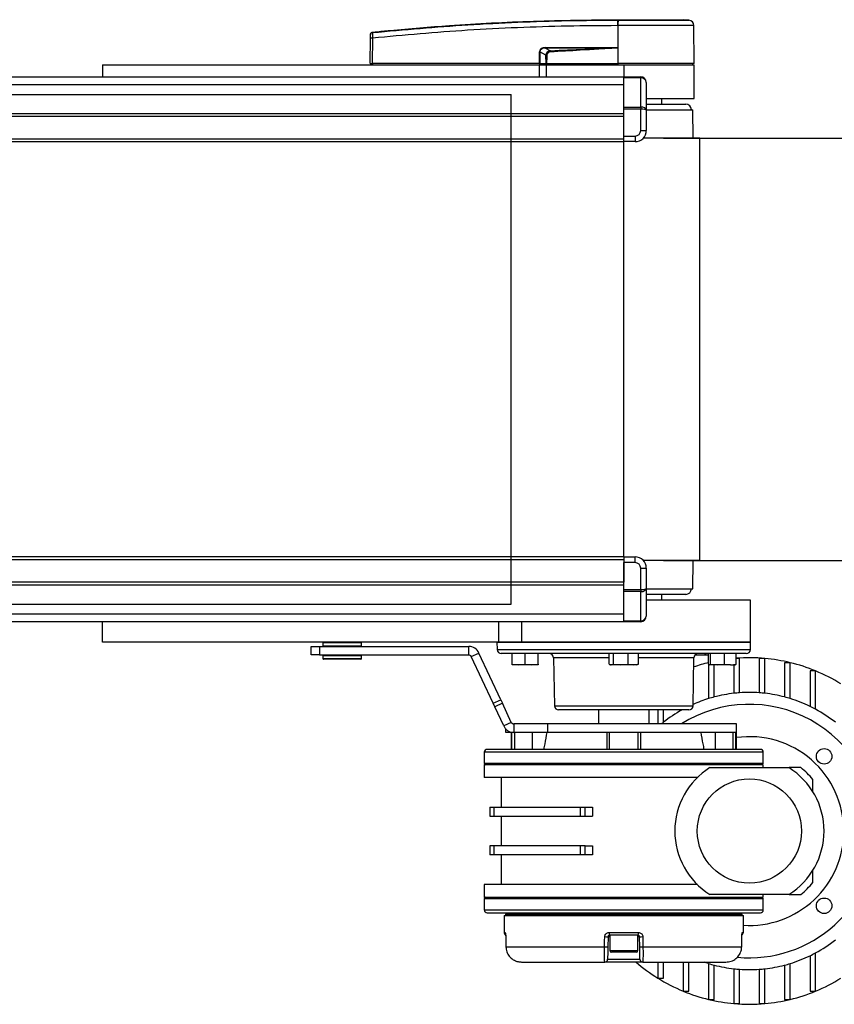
# Model space of a CAD drawing. Header units: millimetres. Extents: x 0 to 420, y 0 to 297.
# Tile 8 of 62: x 172 to 213, y 73 to 123. Entities that reach past the tile are written whole.
import ezdxf

# ---------------------------------------------------------------- set-up
doc = ezdxf.new("R2010")
doc.units = ezdxf.units.MM
doc.layers.add('QUOTE', color=174, linetype='Continuous')
doc.styles.add('SLDTEXTSTYLE3', font='TXT', dxfattribs={"width": 0.75})
doc.dimstyles.new('SLDDIMSTYLE0', dxfattribs={"dimtxt": 3, "dimasz": 3, "dimexe": 0, "dimexo": 0.0625, "dimgap": 0.75, "dimtad": 1, "dimlfac": 7.034104, "dimrnd": 1e-09, "dimzin": 12, "dimdsep": 46, "dimtxsty": 'SLDTEXTSTYLE3', "dimsah": 1, "dimcen": 0.09, "dimadec": 0, "dimazin": 3, "dimtfac": 1, "dimtdec": 3, "dimtofl": 0, "dimtmove": 0, "dimatfit": 3, "dimfxl": 0, "dimfrac": 2, "dimtolj": 1, "dimtzin": 12, "dimarcsym": 0})

# ---------------------------------------------------------------- blocks, each defined once
blk = doc.blocks.new('_D_4')
at = {"layer": 'QUOTE'}
for p, q in [((204.012, 116.632), (223.876, 116.632)), ((221.876, 116.632), (221.876, 95.307)), ((204.012, 95.307), (223.876, 95.307))]:
    blk.add_line(p, q, dxfattribs=at)
for points in [[(221.876, 116.632), (221.376, 113.632), (222.376, 113.632)], [(221.876, 95.307), (222.376, 98.307), (221.376, 98.307)]]:
    blk.add_solid(points, dxfattribs=at)
at = {"layer": 'QUOTE', "insert": (218.009, 102.644), "char_height": 3, "attachment_point": 1, "rotation": 90, "style": 'SLDTEXTSTYLE3'}
blk.add_mtext('150', dxfattribs=at)

msp = doc.modelspace()

# ---------------------------------------------------------------- linework, layer by layer
at = {"color": 7, "linetype": 'Continuous', "lineweight": 25}
for p, q in [((201.715, 122.3027), (201.6919, 122.3027)), ((201.715, 122.3027), (201.7136, 120.3989)), ((201.7152, 122.6024), (201.7154, 122.6024)), ((205.2948, 122.5829), (205.0475, 122.6024)), ((205.5657, 120.3989), (205.549, 122.3026)), ((189.3329, 121.9731), (189.3328, 121.9731)), ((189.218, 120.3989), (189.2291, 121.6719)), ((189.3333, 121.6719), (189.3221, 120.3989)), ((197.7548, 120.3989), (197.757, 120.9728)), ((197.7836, 120.9728), (197.7814, 120.3989)), ((198.0835, 120.8169), (197.7836, 120.9728)), ((198.0673, 121.1687), (198.3173, 121.0387)), ((201.4036, 121.1687), (198.0673, 121.1687)), ((198.0691, 121.2054), (201.4054, 121.2054)), ((201.706, 121.1883), (201.7061, 121.1804)), ((201.7061, 121.1804), (201.7129, 120.3989)), ((175.7117, 120.3278), (175.7117, 119.718)), ((175.7117, 120.3278), (197.7472, 120.3278)), ((189.218, 120.3989), (189.3221, 120.3989)), ((189.2872, 120.3989), (189.2884, 120.3278)), ((197.7548, 120.3989), (189.3221, 120.3989)), ((189.3274, 120.3989), (189.3275, 120.3278)), ((197.7472, 120.3278), (197.7472, 119.718)), ((197.7472, 120.3278), (198.1026, 120.3278)), ((197.7814, 120.3989), (197.7548, 120.3989)), ((197.7604, 120.3989), (197.7605, 120.3278)), ((197.7814, 120.3989), (198.0983, 120.3989)), ((197.8305, 120.3989), (197.8313, 120.3278)), ((198.1026, 120.3278), (198.1026, 119.718)), ((198.1026, 120.3278), (202.0122, 120.3278)), ((198.1092, 120.3989), (201.7129, 120.3989)), ((198.1315, 120.3989), (198.132, 120.3278)), ((201.7136, 120.3989), (201.7129, 120.3989)), ((205.5657, 120.3989), (201.7136, 120.3989)), ((201.7165, 120.3989), (201.7165, 120.3278)), ((202.0122, 120.3278), (205.5663, 120.3278)), ((202.0122, 120.3278), (202.0122, 119.718)), ((205.4952, 120.3278), (205.4964, 120.3989)), ((205.5663, 118.6218), (205.5663, 120.3278)), ((59.8476, 119.3286), (202.0122, 119.3286)), ((148.9388, 119.718), (202.0122, 119.718)), ((202.0122, 119.718), (202.8651, 119.718)), ((202.0122, 119.6763), (202.0122, 119.718)), ((202.8651, 119.6763), (202.0122, 119.6763)), ((202.0122, 118.1958), (202.0122, 119.6763)), ((202.8651, 119.718), (202.8651, 119.6763)), ((202.8651, 118.1958), (202.8651, 119.6763)), ((203.1495, 119.4336), (203.1495, 118.0364)), ((203.1495, 118.3375), (205.1398, 118.3375)), ((203.1637, 118.6218), (205.5663, 118.6218)), ((203.9314, 118.3375), (203.9314, 118.6218)), ((59.8476, 117.8698), (202.0122, 117.8698)), ((202.0122, 118.1958), (202.8651, 118.1958)), ((202.0122, 118.0953), (202.0122, 118.1958)), ((202.8651, 118.0953), (202.0122, 118.0953)), ((202.0122, 116.7325), (202.0122, 118.0953)), ((202.8651, 118.1958), (202.8651, 118.0953)), ((202.8651, 117.0168), (202.8651, 118.0953)), ((203.1495, 118.0532), (205.4952, 118.0532)), ((203.1495, 118.0364), (203.1495, 117.0168)), ((205.5119, 116.6315), (205.4952, 118.0532)), ((59.8476, 117.7277), (202.0122, 117.7277)), ((202.0122, 116.5904), (202.0122, 117.7277)), ((202.8651, 117.0168), (203.1495, 117.0168)), ((59.8476, 116.5904), (202.0122, 116.5904)), ((59.8476, 116.4482), (202.0122, 116.4482)), ((202.0122, 116.7325), (202.5808, 116.7325)), ((202.0122, 116.4482), (202.0122, 116.5904)), ((202.5808, 116.4482), (202.0122, 116.4482)), ((202.0122, 95.4902), (202.0122, 116.4482)), ((202.5808, 116.7325), (202.5808, 116.4482)), ((205.8506, 116.6315), (202.999, 116.6315)), ((205.8506, 95.3069), (205.8506, 116.6315)), ((202.0122, 95.4902), (59.8476, 95.4902)), ((202.0122, 95.4902), (202.5808, 95.4902)), ((202.0122, 95.4902), (202.0122, 95.348)), ((202.5808, 95.2059), (202.5808, 95.4902)), ((202.0122, 95.348), (59.8476, 95.348)), ((202.0122, 95.348), (202.0122, 94.2107)), ((202.5808, 95.2059), (202.0122, 95.2059)), ((202.0122, 93.8431), (202.0122, 95.2059)), ((202.8651, 93.8431), (202.8651, 94.9215)), ((202.8651, 94.9215), (203.1495, 94.9215)), ((205.8506, 95.3069), (202.999, 95.3069)), ((203.1495, 94.9215), (203.1495, 93.902)), ((205.4952, 93.8852), (205.5119, 95.3069)), ((202.0122, 94.2107), (59.8476, 94.2107)), ((202.0122, 94.0686), (59.8476, 94.0686)), ((202.0122, 93.8431), (202.8651, 93.8431)), ((202.0122, 93.7426), (202.0122, 93.8431)), ((202.8651, 93.7426), (202.0122, 93.7426)), ((202.0122, 92.2621), (202.0122, 93.7426)), ((202.8651, 93.8431), (202.8651, 93.7426)), ((202.8651, 92.2621), (202.8651, 93.7426)), ((203.1495, 93.902), (203.1495, 92.5047)), ((203.1495, 93.8852), (205.4952, 93.8852)), ((205.1398, 93.6009), (203.1495, 93.6009)), ((203.9314, 93.3166), (203.9314, 93.6009)), ((208.4096, 93.3166), (203.1514, 93.3166)), ((208.4096, 91.1841), (208.4096, 93.3166)), ((202.0122, 92.6097), (59.8476, 92.6097)), ((202.0122, 92.2204), (149.5329, 92.2204)), ((175.7117, 91.1841), (175.7117, 92.2204)), ((195.7042, 91.1841), (195.7042, 92.2204)), ((196.8511, 92.2204), (196.8511, 91.1841)), ((202.0122, 92.2621), (202.8651, 92.2621)), ((202.0122, 92.2204), (202.0122, 92.2621)), ((202.8651, 92.2204), (202.0122, 92.2204)), ((202.8651, 92.2621), (202.8651, 92.2204)), ((195.7042, 91.1841), (175.7117, 91.1841)), ((181.2747, 91.1841), (181.2747, 91.1805)), ((182.4106, 91.1805), (182.4106, 91.1841)), ((186.2372, 90.5443), (186.2372, 90.9708)), ((186.2372, 90.9708), (186.6637, 90.9708)), ((186.6637, 90.9708), (186.6637, 90.5443)), ((186.6637, 90.9708), (194.1915, 90.9708)), ((186.8295, 91.1571), (186.8216, 91.0079)), ((186.8216, 91.0079), (188.7804, 91.0079)), ((186.8452, 91.1571), (186.8295, 91.1571)), ((188.7725, 91.1571), (186.8452, 91.1571)), ((186.8654, 90.9779), (186.85, 90.9779)), ((188.752, 90.9779), (186.8654, 90.9779)), ((186.9338, 90.9779), (186.9338, 90.9708)), ((188.6682, 90.9708), (188.6682, 90.9779)), ((188.7804, 91.0079), (188.7725, 91.1571)), ((194.1915, 90.5443), (194.1915, 90.9708)), ((195.6148, 91.1834), (195.621, 90.8243)), ((195.6148, 91.1834), (202.0122, 91.1834)), ((196.8511, 91.1841), (195.7042, 91.1841)), ((196.6099, 91.1841), (196.6099, 91.1834)), ((208.4096, 91.1841), (196.8511, 91.1841)), ((197.4629, 91.1834), (197.4629, 91.1841)), ((199.5954, 91.1841), (199.5954, 91.1834)), ((201.5857, 91.1841), (201.5857, 91.1834)), ((202.0122, 91.1834), (208.4096, 91.1834)), ((202.4387, 91.1834), (202.4387, 91.1841)), ((204.429, 91.1834), (204.429, 91.1841)), ((206.5614, 91.1841), (206.5614, 91.1834)), ((207.4144, 91.1834), (207.4144, 91.1841)), ((208.4033, 90.8243), (208.4096, 91.1834)), ((186.6637, 90.5443), (186.2372, 90.5443)), ((186.6637, 90.5443), (194.1915, 90.5443)), ((186.8216, 90.5073), (186.8295, 90.358)), ((188.7804, 90.5073), (186.8216, 90.5073)), ((186.85, 90.5372), (188.752, 90.5372)), ((186.9338, 90.5443), (186.9338, 90.5372)), ((188.6682, 90.5372), (188.6682, 90.5443)), ((188.7725, 90.358), (188.7804, 90.5073)), ((194.3204, 90.4623), (194.7069, 90.6425)), ((195.4183, 88.1078), (194.3204, 90.4623)), ((195.8048, 88.2881), (194.7069, 90.6425)), ((195.621, 90.8243), (208.4033, 90.8243)), ((202.0122, 90.6147), (195.8342, 90.6147)), ((196.3765, 90.083), (196.3765, 90.6147)), ((196.3841, 90.083), (196.3841, 90.6147)), ((197.0441, 90.083), (197.0441, 90.6147)), ((197.6963, 90.083), (197.6963, 90.6147)), ((201.2739, 90.083), (201.2739, 90.6147)), ((201.4956, 90.083), (201.4956, 90.6147)), ((208.1901, 90.6147), (202.0122, 90.6147)), ((202.2339, 90.083), (202.2339, 90.6147)), ((202.7504, 90.083), (202.7504, 90.6147)), ((206.0959, 90.5436), (206.1532, 90.5436)), ((206.112, 90.5436), (206.1133, 90.6147)), ((206.1532, 90.5436), (206.1537, 90.6147)), ((206.1532, 90.5436), (206.286, 90.5436)), ((206.286, 90.083), (206.286, 90.6147)), ((206.39, 90.083), (206.39, 90.6147)), ((207.092, 90.083), (207.092, 90.6147)), ((207.6899, 90.083), (207.6899, 90.6147)), ((186.8295, 90.358), (188.7725, 90.358)), ((186.8731, 90.3311), (186.8578, 90.3311)), ((188.7441, 90.3311), (186.8731, 90.3311)), ((196.3802, 90.0461), (196.3803, 90.0461)), ((196.7141, 90.0461), (196.3803, 90.0461)), ((196.3841, 90.083), (196.7141, 90.0461)), ((196.7141, 90.0461), (197.0441, 90.083)), ((197.3702, 90.0461), (196.7141, 90.0461)), ((197.0441, 90.083), (197.3702, 90.0461)), ((197.3702, 90.0461), (197.6963, 90.083)), ((197.6925, 90.0461), (197.3702, 90.0461)), ((197.6925, 90.0461), (197.6926, 90.0461)), ((198.4716, 90.4052), (198.5139, 87.981)), ((201.2739, 90.4052), (198.4716, 90.4052)), ((201.326, 90.057), (201.356, 90.0461)), ((201.3847, 90.0461), (201.356, 90.0461)), ((201.8648, 90.0461), (201.3847, 90.0461)), ((201.4956, 90.083), (201.8648, 90.0461)), ((201.8648, 90.0461), (202.2339, 90.083)), ((202.4922, 90.0461), (201.8648, 90.0461)), ((202.2339, 90.083), (202.4922, 90.0461)), ((202.4922, 90.0461), (202.7504, 90.083)), ((202.6683, 90.0461), (202.4922, 90.0461)), ((202.6683, 90.0461), (202.6984, 90.057)), ((205.5527, 90.4052), (202.7504, 90.4052)), ((205.5104, 87.981), (205.5527, 90.4052)), ((206.2913, 90.0824), (206.2913, 88.3422)), ((206.3255, 90.0484), (206.3318, 90.0461)), ((206.741, 90.0461), (206.338, 90.0461)), ((206.39, 90.083), (206.741, 90.0461)), ((206.5756, 88.4234), (206.5756, 90.0461)), ((206.741, 90.0461), (207.092, 90.083)), ((207.3909, 90.0461), (206.741, 90.0461)), ((207.092, 90.083), (207.3909, 90.0461)), ((207.3909, 90.0461), (207.6899, 90.083)), ((207.3909, 90.0461), (207.644, 90.0461)), ((207.5708, 90.0461), (207.5708, 88.609)), ((207.8551, 90.3665), (207.6899, 90.3665)), ((207.8551, 88.6351), (207.8551, 90.3665)), ((209.1346, 90.3665), (208.8503, 90.3665)), ((208.8503, 90.3665), (208.8503, 88.6351)), ((209.1346, 88.609), (209.1346, 90.3665)), ((210.4141, 90.155), (210.1298, 90.155)), ((210.1298, 90.155), (210.1298, 88.4234)), ((210.4141, 88.3422), (210.4141, 90.155)), ((211.6936, 89.738), (211.4092, 89.738)), ((211.4092, 89.738), (211.4092, 87.9497)), ((211.6936, 87.8034), (211.6936, 89.738)), ((195.4183, 88.1078), (195.8048, 88.2881)), ((195.4995, 87.9337), (195.4183, 88.1078)), ((195.886, 88.114), (195.4995, 87.9337)), ((195.8048, 88.2881), (195.886, 88.114)), ((196.3389, 87.1427), (195.886, 88.114)), ((198.5139, 87.981), (205.5104, 87.981)), ((195.9524, 86.9625), (195.4995, 87.9337)), ((202.0122, 87.7714), (198.7272, 87.7714)), ((200.7327, 87.7714), (200.7327, 87.0606)), ((205.2972, 87.7714), (202.0122, 87.7714)), ((203.2916, 87.0606), (203.2916, 87.7714)), ((203.7324, 87.7714), (203.7324, 87.0606)), ((204.0167, 87.1467), (204.0167, 87.7714)), ((196.3389, 87.1427), (195.9524, 86.9625)), ((196.4677, 87.0606), (196.4677, 86.6341)), ((198.1704, 87.0606), (196.4677, 87.0606)), ((198.1704, 87.0606), (198.1704, 86.6341)), ((207.6987, 87.0606), (198.1704, 87.0606)), ((207.6987, 86.6341), (207.6987, 87.0606)), ((196.0645, 86.6341), (196.0645, 86.807)), ((196.2067, 86.6341), (196.0645, 86.6341)), ((196.2067, 86.703), (196.2067, 86.6341)), ((196.4677, 86.6341), (196.2067, 86.6341)), ((196.3256, 86.6341), (196.3256, 85.7811)), ((196.3725, 85.7811), (196.3725, 86.6341)), ((198.1704, 86.6341), (196.4677, 86.6341)), ((196.5135, 85.7811), (196.5135, 86.6341)), ((197.3918, 86.6341), (197.3918, 85.7811)), ((207.6987, 86.6341), (198.1704, 86.6341)), ((201.1592, 86.6341), (201.1592, 85.7811)), ((201.2831, 86.6341), (201.2831, 85.7811)), ((202.7412, 86.6341), (201.2831, 86.6341)), ((202.7412, 85.7811), (202.7412, 86.6341)), ((202.8651, 85.7811), (202.8651, 86.6341)), ((206.6325, 86.6341), (206.6325, 85.7811)), ((207.5108, 86.6341), (207.5108, 85.7811)), ((207.6518, 86.6341), (207.6518, 85.7811)), ((207.6987, 86.6341), (207.6518, 86.6341)), ((207.6987, 85.7811), (207.6987, 86.6341)), ((194.975, 85.639), (194.975, 85.0703)), ((209.0493, 85.639), (194.975, 85.639)), ((208.9071, 85.7811), (195.1172, 85.7811)), ((209.0493, 85.0703), (209.0493, 85.639)), ((194.975, 85.0703), (195.0461, 84.9992)), ((209.0493, 85.0703), (194.975, 85.0703)), ((194.975, 84.9992), (194.975, 84.3595)), ((209.0493, 84.9992), (194.975, 84.9992)), ((208.9782, 84.9992), (209.0493, 85.0703)), ((209.0493, 84.8571), (209.0493, 84.9992)), ((206.3624, 84.8571), (210.343, 84.8571)), ((210.9538, 84.8571), (210.3679, 84.8571)), ((205.7265, 84.3595), (194.975, 84.3595)), ((195.828, 84.3595), (195.828, 82.8625)), ((211.5514, 83.6184), (211.5514, 84.2594)), ((195.2593, 82.8625), (195.2593, 82.4076)), ((195.2593, 82.8625), (195.4773, 82.8625)), ((195.4773, 82.4076), (195.4773, 82.8625)), ((195.4773, 82.8625), (199.8143, 82.8625)), ((199.8143, 82.8625), (199.8143, 82.4076)), ((199.8143, 82.8625), (200.0634, 82.8625)), ((200.0634, 82.4076), (200.0634, 82.8625)), ((200.0634, 82.8625), (200.4382, 82.8625)), ((200.4382, 82.8625), (200.4382, 82.4076)), ((195.2593, 82.4076), (195.4773, 82.4076)), ((195.4773, 82.4076), (199.8143, 82.4076)), ((195.828, 82.4076), (195.828, 80.9092)), ((199.8143, 82.4076), (200.0634, 82.4076)), ((200.0634, 82.4076), (200.4382, 82.4076)), ((195.2593, 80.9092), (195.2593, 80.4542)), ((195.4773, 80.9092), (195.2593, 80.9092)), ((195.4773, 80.4542), (195.4773, 80.9092)), ((199.8143, 80.9092), (195.4773, 80.9092)), ((199.8143, 80.9092), (199.8143, 80.4542)), ((200.0634, 80.9092), (199.8143, 80.9092)), ((200.0634, 80.4542), (200.0634, 80.9092)), ((200.0634, 80.9092), (200.4382, 80.9092)), ((200.4382, 80.9092), (200.4382, 80.4542)), ((195.4773, 80.4542), (195.2593, 80.4542)), ((199.8143, 80.4542), (195.4773, 80.4542)), ((195.828, 80.4542), (195.828, 78.9572)), ((200.0634, 80.4542), (199.8143, 80.4542)), ((200.4382, 80.4542), (200.0634, 80.4542)), ((211.5514, 79.0573), (211.5514, 79.6697)), ((194.975, 78.9572), (194.975, 78.3175)), ((205.7265, 78.9572), (194.975, 78.9572)), ((195.0461, 78.3175), (194.975, 78.2464)), ((194.975, 78.3175), (202.0122, 78.3175)), ((194.975, 78.2464), (194.975, 77.6778)), ((194.975, 78.2464), (209.0493, 78.2464)), ((202.0122, 78.3175), (209.0493, 78.3175)), ((210.343, 78.4597), (206.3624, 78.4597)), ((209.0493, 78.2464), (208.9782, 78.3175)), ((209.0493, 78.3175), (209.0493, 78.4597)), ((209.0493, 77.6778), (209.0493, 78.2464)), ((210.3679, 78.4597), (210.9538, 78.4597)), ((194.975, 77.6778), (209.0493, 77.6778)), ((195.1172, 77.5356), (208.9071, 77.5356)), ((196.3256, 77.5356), (196.3256, 77.4645)), ((196.3725, 77.4645), (196.3725, 77.5356)), ((196.5135, 77.4645), (196.5135, 77.5356)), ((197.3918, 77.4645), (197.3918, 77.5356)), ((197.9827, 77.4645), (197.9693, 77.5356)), ((201.1592, 77.5356), (201.1592, 77.4645)), ((201.2831, 77.5356), (201.2831, 77.4645)), ((202.7412, 77.4645), (202.7412, 77.5356)), ((202.8651, 77.4645), (202.8651, 77.5356)), ((206.055, 77.5356), (206.0416, 77.4645)), ((206.6325, 77.4645), (206.6325, 77.5356)), ((207.5108, 77.5356), (207.5108, 77.4645)), ((207.6518, 77.5356), (207.6518, 77.4645)), ((207.6987, 77.4645), (207.6987, 77.5356)), ((195.9708, 77.3934), (195.9782, 76.5392)), ((195.9708, 77.3934), (208.0535, 77.3934)), ((196.0413, 77.4645), (196.0413, 77.3934)), ((196.0413, 77.4645), (207.9831, 77.4645)), ((207.9831, 77.3934), (207.9831, 77.4645)), ((208.0461, 76.5392), (208.0535, 77.3934)), ((195.9782, 76.5392), (196.024, 76.5392)), ((201.2707, 76.5392), (202.7536, 76.5392)), ((208.0003, 76.5392), (208.0461, 76.5392)), ((196.0551, 76.3292), (196.0569, 76.3297)), ((196.0562, 76.329), (196.0621, 75.8227)), ((201.2171, 76.3284), (201.2082, 75.8216)), ((201.3013, 76.3284), (201.2171, 76.3284)), ((202.7362, 76.3983), (201.2881, 76.3983)), ((201.3013, 76.3983), (201.3013, 75.6306)), ((202.723, 75.6306), (202.723, 76.3983)), ((202.8073, 76.3284), (202.723, 76.3284)), ((202.8161, 75.8216), (202.8073, 76.3284)), ((207.9622, 75.8221), (207.9681, 76.329)), ((207.9674, 76.3297), (207.9692, 76.3292)), ((196.0621, 75.8224), (196.0621, 75.8221)), ((196.0629, 75.8228), (201.0432, 75.8228)), ((201.3013, 75.6306), (202.7088, 75.6306)), ((202.6377, 75.5453), (201.3866, 75.5453)), ((202.7088, 75.6306), (202.723, 75.6306)), ((202.9811, 75.8228), (207.9614, 75.8228)), ((196.8544, 75.0477), (201.055, 75.0477)), ((202.9693, 75.0477), (201.055, 75.0477)), ((201.1972, 75.1874), (202.8272, 75.1874)), ((202.9693, 75.0477), (207.1699, 75.0477)), ((203.7324, 75.0477), (203.7324, 74.2358)), ((204.0167, 74.2358), (204.0167, 75.0477)), ((205.0118, 75.0477), (205.0118, 73.5787)), ((205.2962, 73.5787), (205.2962, 75.0477)), ((211.4092, 75.3671), (211.4092, 73.5787)), ((211.6936, 73.5787), (211.6936, 75.5133)), ((206.2913, 74.9745), (206.2913, 73.1617)), ((206.5756, 73.1617), (206.5756, 74.8934)), ((207.5708, 74.7077), (207.5708, 72.9503)), ((207.8551, 72.9503), (207.8551, 74.6816)), ((208.8503, 74.6816), (208.8503, 72.9503)), ((209.1346, 72.9503), (209.1346, 74.7077)), ((210.1298, 74.8934), (210.1298, 73.1617)), ((210.4141, 73.1617), (210.4141, 74.9745)), ((203.7324, 74.2358), (204.0167, 74.2358)), ((205.0118, 73.5787), (205.2962, 73.5787)), ((211.4092, 73.5787), (211.6936, 73.5787)), ((206.2913, 73.1617), (206.5756, 73.1617)), ((210.1298, 73.1617), (210.4141, 73.1617)), ((207.5708, 72.9503), (207.8551, 72.9503)), ((208.8503, 72.9503), (209.1346, 72.9503))]:
    msp.add_line(p, q, dxfattribs=at)
at = {"color": 7, "linetype": 'Continuous'}
for p, q in [((65.5342, 118.8351), (196.3256, 118.8351)), ((196.3256, 93.1033), (196.3256, 118.8351)), ((65.5342, 93.1033), (196.3256, 93.1033))]:
    msp.add_line(p, q, dxfattribs=at)
at = {"color": 7, "linetype": 'Continuous', "lineweight": 25, "flags": 128}
for points in [[(201.4036, 121.1687), (201.573, 121.1753), (201.7061, 121.1804)], [(196.0562, 76.329), (196.0554, 76.3291), (196.0551, 76.3292)], [(196.0569, 76.3297), (196.0603, 76.0454), (196.0629, 75.8228)], [(201.0432, 75.8228), (201.0483, 76.1071), (201.0523, 76.3297)], [(202.972, 76.3297), (202.9771, 76.0454), (202.9811, 75.8228)], [(207.9614, 75.8228), (207.9648, 76.1071), (207.9674, 76.3297)], [(207.9692, 76.3292), (207.969, 76.3291), (207.9681, 76.329)], [(196.0621, 75.8221), (196.0613, 75.8222), (196.0629, 75.8228)], [(207.9614, 75.8228), (207.9631, 75.8222), (207.9622, 75.8221)], [(206.2913, 74.9745), (206.1638, 75.0152), (206.0675, 75.0477)]]:
    msp.add_lwpolyline(points, dxfattribs=at)
at = {"color": 7, "linetype": 'Continuous', "lineweight": 25}
for centre, radius in [((212.1224, 85.4281), 0.391), ((208.3527, 81.6584), 2.63), ((212.1224, 77.8887), 0.391)]:
    msp.add_circle(centre, radius, dxfattribs=at)
for centre, radius, start, end in [((202.7599, 122.3628), 1.0696, 168.12017, 183.21901), ((207.4807, 121.9255), 5.8049, 173.30319, 173.49661), ((202.7831, 122.3621), 1.0697, 168.08174, 183.18007), ((205.2647, 122.3002), 0.2843, 0.50001, 83.92313), ((189.3439, 121.8385), 0.1134, 96.10419, 179.38414), ((189.2812, 118.5245), 3.1478, 89.0519, 90.9481), ((197.7703, 124.5937), 3.6209, 269.78976, 270.21024), ((197.7746, 121.2016), 0.2945, 353.58566, 0.74759), ((100.1257, 116.2931), 98.3061, 2.731259, 2.766996), ((201.1109, 121.2016), 0.2945, 353.58566, 0.74759), ((202.8651, 119.4336), 0.2843, 0, 90), ((205.1398, 118.0532), 0.2843, 360, 90), ((202.5808, 117.0168), 0.2843, 270, 0), ((202.5808, 117.0168), 0.5687, 270, 0), ((202.5808, 94.9215), 0.5687, 0, 90), ((202.5808, 94.9215), 0.2843, 0, 90), ((205.1398, 93.8852), 0.2843, 270, 0), ((202.8651, 92.5047), 0.2843, 270, 0), ((186.85, 91.0064), 0.0284, 177, 270), ((186.8578, 91.1557), 0.0284, 90, 177), ((188.7441, 91.1557), 0.0284, 3, 90), ((188.752, 91.0064), 0.0284, 270, 3), ((194.1915, 90.4022), 0.5687, 25, 90), ((186.85, 90.5088), 0.0284, 90, 183), ((188.752, 90.5088), 0.0284, 357, 90), ((194.1915, 90.4022), 0.1422, 25, 90), ((195.8342, 90.828), 0.2132, 181, 270), ((198.2584, 90.4015), 0.2132, 1, 90), ((205.7659, 90.4015), 0.2132, 90, 179), ((208.1901, 90.828), 0.2132, 270, 359), ((186.8578, 90.3595), 0.0284, 183, 270), ((188.7441, 90.3595), 0.0284, 270, 357), ((208.3527, 81.6584), 8.7431, 103.63715, 108.73461), ((208.3527, 81.6584), 8.7431, 84.86913, 94.34777), ((208.3527, 81.6584), 8.7431, 76.36285, 84.86913), ((208.3527, 81.6584), 8.7431, 67.53532, 76.36285), ((208.3527, 81.6584), 8.7431, 58.09886, 67.53532), ((208.3527, 81.6584), 6.9945, 96.41843, 104.71819), ((208.3527, 81.6584), 6.9945, 94.07936, 96.41843), ((208.3527, 81.6584), 6.9945, 85.92064, 94.07936), ((208.3527, 81.6584), 6.9945, 83.58157, 85.92064), ((208.3527, 81.6584), 6.9945, 75.28181, 83.58157), ((198.7272, 87.9847), 0.2132, 181, 270), ((208.3527, 81.6584), 6.3974, 0, 122.38754), ((205.2972, 87.9847), 0.2132, 270, 359), ((208.3527, 81.6584), 6.9945, 107.14048, 113.96596), ((208.3527, 81.6584), 6.9945, 104.71819, 107.14048), ((208.3527, 81.6584), 6.9945, 72.85952, 75.28181), ((208.3527, 81.6584), 6.9945, 64.08789, 72.85952), ((208.3527, 81.6584), 6.9945, 61.46847, 64.08789), ((208.3527, 81.6584), 6.9945, 119.07507, 128.3102), ((208.3527, 81.6584), 6.9945, 51.6898, 61.46847), ((208.3527, 81.6584), 6.9945, 128.3102, 129.43391), ((208.3527, 81.6584), 4.7625, 0, 97.89242), ((195.1172, 85.639), 0.1422, 90, 180), ((208.9071, 85.639), 0.1422, 0, 90), ((208.3527, 81.6584), 3.7674, 121.89079, 238.10921), ((208.3527, 81.6584), 3.7674, 301.89079, 58.10921), ((208.3527, 81.6584), 4.1228, 39.11674, 50.88326), ((208.3527, 81.6584), 6.3974, 264.62709, 0), ((208.3527, 81.6584), 4.7625, 266.34716, 0), ((208.3527, 81.6584), 4.1228, 309.11674, 320.88326), ((195.1172, 77.6778), 0.1422, 180, 270), ((208.9071, 77.6778), 0.1422, 270, 0), ((196.1204, 76.5404), 0.1422, 180.5, 239.65626), ((196.167, 76.5404), 0.143, 180.48485, 206.63726), ((201.5697, 76.5047), 0.301, 173.42125, 200.71187), ((202.4547, 76.5047), 0.301, 339.28813, 6.57875), ((207.9039, 76.5404), 0.1422, 300.22846, 359.5), ((207.8574, 76.5404), 0.143, 332.08699, 359.516), ((201.1626, 80.0342), 3.7062, 268.29489, 270.84236), ((202.8617, 80.0342), 3.7062, 269.15764, 271.70511), ((208.3527, 81.6584), 6.9945, 298.53153, 308.3102), ((201.1536, 79.5239), 3.7027, 268.29254, 270.84593), ((201.3866, 75.6306), 0.0853, 180, 270), ((202.6377, 75.6306), 0.0853, 270, 0), ((202.8708, 79.5239), 3.7027, 269.15407, 271.70746), ((201.055, 75.1899), 0.1422, 270, 359), ((208.3527, 81.6584), 8.7431, 229.12136, 238.09886), ((202.9693, 75.1899), 0.1422, 181, 270), ((208.3527, 81.6584), 6.9945, 287.14048, 295.91211), ((208.3527, 81.6584), 6.9945, 295.91211, 298.53153), ((208.3527, 81.6584), 6.9945, 252.85952, 255.28181), ((208.3527, 81.6584), 6.9945, 255.28181, 263.58157), ((208.3527, 81.6584), 6.9945, 263.58157, 265.92064), ((208.3527, 81.6584), 6.9945, 265.92064, 274.07936), ((208.3527, 81.6584), 6.9945, 274.07936, 276.41843), ((208.3527, 81.6584), 6.9945, 276.41843, 284.71819), ((208.3527, 81.6584), 6.9945, 284.71819, 287.14048), ((208.3527, 81.6584), 8.7431, 238.09886, 247.53532), ((208.3527, 81.6584), 8.7431, 292.46468, 301.90114), ((208.3527, 81.6584), 8.7431, 247.53532, 256.36285), ((208.3527, 81.6584), 8.7431, 283.63715, 292.46468), ((208.3527, 81.6584), 8.7431, 256.36285, 264.86913), ((208.3527, 81.6584), 8.7431, 275.13087, 283.63715), ((208.3527, 81.6584), 8.7431, 264.86913, 275.13087)]:
    msp.add_arc(centre, radius, start, end, dxfattribs=at)
for centre, major_axis, ratio, start_param, end_param in [((198.2615, 120.8279), (0.4834, -0.2378), 0.6067254, 2.2520057, 3.4288926), ((198.2579, 120.8282), (0.4573, -0.2264), 0.5569608, 2.2532184, 3.4301053), ((198.4351, 120.7361), (0.3257, -0.1733), 0.7705823, 2.3011388, 3.4780257), ((198.4351, 120.7368), (0.2843, -0.1503), 0.6630178, 2.2990506, 3.4759374), ((202.8651, 119.4336), (0.2843, 0), 0.8535534, 0, 1.5707963), ((202.8651, 118.0364), (0.2843, 0), 0.5606602, 0, 1.5707963), ((202.8651, 118.0364), (0.2843, 0), 0.2071068, 0, 1.5707963), ((202.8651, 93.902), (0.2843, 0), 0.2071068, 4.712389, 6.2831853), ((202.8651, 93.902), (0.2843, 0), 0.5606602, 4.712389, 6.2831853), ((202.8651, 92.5047), (0.2843, 0), 0.8535534, 4.712389, 6.2831853)]:
    msp.add_ellipse(centre, major_axis=major_axis, ratio=ratio, start_param=start_param, end_param=end_param, dxfattribs=at)
for points, knots in [([(189.3319, 121.9512), (190.9328, 122.0973), (193.3728, 122.32), (196.6606, 122.4838), (199.1874, 122.5706), (200.8692, 122.5705), (201.7131, 122.583), (201.7131, 122.583)], [0, 0, 0, 0, 0.3887669, 0.5925279, 0.7962893, 0.9999993, 1, 1, 1, 1]), ([(189.3329, 121.9731), (189.3807, 121.9779), (189.6754, 122.0078), (190.9686, 122.1341), (193.6255, 122.3511), (197.4588, 122.5597), (200.2958, 122.5882), (201.7152, 122.6024)], [0, 0, 0, 0, 0.0117013, 0.0722088, 0.3141935, 0.6568871, 1, 1, 1, 1]), ([(201.6919, 122.3027), (200.8517, 122.2975), (199.1712, 122.287), (196.6513, 122.2047), (193.3688, 122.0398), (190.9324, 121.8177), (189.3333, 121.6719)], [0, 0, 0, 0, 0.2036202, 0.4072406, 0.6109477, 1, 1, 1, 1]), ([(201.7131, 122.583), (201.7131, 122.583), (201.7209, 122.583), (201.7287, 122.583), (201.7364, 122.583)], [0, 0, 0, 0, 0.0003655, 1, 1, 1, 1]), ([(205.549, 122.3026), (205.5396, 122.3027), (205.5204, 122.3027), (205.3662, 122.3028), (205.1222, 122.3026), (204.7907, 122.3027), (204.3773, 122.3027), (203.9008, 122.3025), (203.3661, 122.3028), (202.8152, 122.3027), (202.2575, 122.3026), (201.8972, 122.3027), (201.715, 122.3027)], [0, 0, 0, 0, 0.100465, 0.2038434, 0.3043094, 0.4076889, 0.5081552, 0.611535, 0.7120023, 0.8153833, 0.9066108, 1, 1, 1, 1]), ([(201.7154, 122.6024), (201.9265, 122.6024), (202.3492, 122.6024), (202.972, 122.6024), (203.5509, 122.6024), (204.0656, 122.6024), (204.4896, 122.6024), (204.8059, 122.6024), (205.0103, 122.6024), (205.0351, 122.6024), (205.0475, 122.6024)], [0, 0, 0, 0, 0.1248804, 0.2501396, 0.3746494, 0.4998125, 0.6247642, 0.7495577, 0.8749238, 1, 1, 1, 1]), ([(201.7364, 122.583), (201.9035, 122.5829), (202.2378, 122.5829), (202.7531, 122.5829), (203.266, 122.5829), (203.7608, 122.5828), (204.2049, 122.5829), (204.5879, 122.5829), (204.8968, 122.5829), (205.1236, 122.583), (205.2673, 122.5829), (205.2856, 122.5829), (205.2948, 122.5829)], [0, 0, 0, 0, 0.0923036, 0.1846071, 0.2865385, 0.3884688, 0.490398, 0.5923288, 0.694247, 0.7961664, 0.8980845, 1, 1, 1, 1]), ([(189.2291, 121.6719), (189.2291, 121.6786), (189.2294, 121.7044), (189.2297, 121.7481), (189.2302, 121.7946), (189.2305, 121.8286), (189.2305, 121.836), (189.2305, 121.8397)], [0, 0, 0, 0, 0.08210774, 0.31165455, 0.54070711, 0.77036972, 1, 1, 1, 1]), ([(189.2305, 121.8397), (189.2306, 121.8479), (189.2307, 121.859), (189.2307, 121.8605), (189.2307, 121.8609)], [0, 0, 0, 0, 0.7365741, 1, 1, 1, 1]), ([(189.2307, 121.8609), (189.2309, 121.8649), (189.2316, 121.8818), (189.2403, 121.9109), (189.2632, 121.9424), (189.2951, 121.9654), (189.3202, 121.9705), (189.3328, 121.9731)], [0, 0, 0, 0, 0.0716067, 0.3068114, 0.5378745, 0.7689372, 1, 1, 1, 1]), ([(189.3319, 121.9512), (189.3311, 121.945), (189.3294, 121.9324), (189.3288, 121.8758), (189.3297, 121.7985), (189.3314, 121.7259), (189.3329, 121.6831), (189.3333, 121.6719)], [0, 0, 0, 0, 0.2296881, 0.4595969, 0.6887793, 0.9180889, 1, 1, 1, 1]), ([(189.3328, 121.9731), (189.3328, 121.9727), (189.3325, 121.9711), (189.3321, 121.9597), (189.3319, 121.9512)], [0, 0, 0, 0, 0.2638842, 1, 1, 1, 1]), ([(198.0835, 120.8169), (198.0918, 120.8169), (198.1067, 120.8169), (198.1255, 120.8169), (198.1338, 120.8169)], [0, 0, 0, 0, 0.56, 1, 1, 1, 1]), ([(198.0983, 120.3989), (198.0937, 120.4769), (198.0856, 120.6159), (198.0841, 120.7555), (198.0835, 120.8169)], [0, 0, 0, 0, 0.560586, 1, 1, 1, 1]), ([(198.1338, 120.8169), (198.1316, 120.7388), (198.1277, 120.5992), (198.1148, 120.4602), (198.1092, 120.3989)], [0, 0, 0, 0, 0.5593923, 1, 1, 1, 1]), ([(198.3173, 121.0387), (198.8933, 121.0648), (199.922, 121.1113), (200.9508, 121.1511), (201.4036, 121.1687)], [0, 0, 0, 0, 0.5599741, 1, 1, 1, 1]), ([(201.7061, 121.1804), (201.0743, 121.1382), (199.9461, 121.0629), (198.817, 121.0036), (198.3202, 120.9775)], [0, 0, 0, 0, 0.5600269, 1, 1, 1, 1]), ([(201.4054, 121.2054), (201.4344, 121.2051), (201.5205, 121.2043), (201.6217, 121.2046), (201.6919, 121.191), (201.706, 121.1883)], [0, 0, 0, 0, 0.2892673, 0.8568296, 1, 1, 1, 1]), ([(198.0983, 120.3989), (198.0993, 120.3989), (198.1016, 120.3989), (198.1055, 120.3989), (198.1082, 120.3989), (198.1092, 120.3989)], [0, 0, 0, 0, 0.3193957, 0.7481913, 1, 1, 1, 1]), ([(205.611, 90.5436), (205.6472, 90.5436), (205.7347, 90.5436), (205.8739, 90.5436), (206.002, 90.5436), (206.083, 90.5436), (206.1143, 90.5436), (206.1086, 90.5436), (206.1073, 90.5436)], [0, 0, 0, 0, 0.1449671, 0.3501361, 0.5566205, 0.7337847, 0.938906, 1, 1, 1, 1]), ([(196.3765, 90.083), (196.3767, 90.0785), (196.378, 90.0564), (196.3793, 90.0506), (196.3803, 90.0461)], [0, 0, 0, 0, 0.2061857, 1, 1, 1, 1]), ([(196.3803, 90.0461), (196.3815, 90.0525), (196.3828, 90.0593), (196.3841, 90.0818), (196.3841, 90.083)], [0, 0, 0, 0, 0.9470257, 1, 1, 1, 1]), ([(197.6963, 90.083), (197.6963, 90.0818), (197.695, 90.0593), (197.6937, 90.0525), (197.6925, 90.0461)], [0, 0, 0, 0, 0.0529743, 1, 1, 1, 1]), ([(201.2739, 90.083), (201.2814, 90.0785), (201.318, 90.0564), (201.3552, 90.0506), (201.3847, 90.0461)], [0, 0, 0, 0, 0.2061857, 1, 1, 1, 1]), ([(201.3847, 90.0461), (201.42, 90.0525), (201.4571, 90.0593), (201.4937, 90.0818), (201.4956, 90.083)], [0, 0, 0, 0, 0.9470257, 1, 1, 1, 1]), ([(202.7504, 90.083), (202.7485, 90.0818), (202.7309, 90.0708), (202.7131, 90.0674), (202.6972, 90.0644)], [0, 0, 0, 0, 0.1101343, 1, 1, 1, 1]), ([(206.286, 90.083), (206.2895, 90.0785), (206.3067, 90.0564), (206.3241, 90.0506), (206.338, 90.0461)], [0, 0, 0, 0, 0.2061857, 1, 1, 1, 1]), ([(206.338, 90.0461), (206.3545, 90.0525), (206.372, 90.0593), (206.3891, 90.0818), (206.39, 90.083)], [0, 0, 0, 0, 0.9470257, 1, 1, 1, 1]), ([(207.6899, 90.083), (207.689, 90.0818), (207.6718, 90.0593), (207.6544, 90.0525), (207.6378, 90.0461)], [0, 0, 0, 0, 0.0529743, 1, 1, 1, 1]), ([(198.1267, 86.6341), (198.0921, 86.4425), (198.0411, 86.1607), (197.9867, 85.8731), (197.9693, 85.7811)], [0, 0, 0, 0, 0.68016833, 1, 1, 1, 1]), ([(205.8976, 86.6341), (205.9323, 86.4425), (205.9832, 86.1607), (206.0376, 85.8731), (206.055, 85.7811)], [0, 0, 0, 0, 0.6801683, 1, 1, 1, 1]), ([(196.024, 76.5392), (196.0272, 76.5368), (196.0335, 76.5321), (196.0433, 76.4949), (196.0513, 76.4401), (196.0558, 76.3812), (196.0566, 76.3434), (196.0569, 76.3297)], [0, 0, 0, 0, 0.2219122, 0.4427502, 0.6617521, 0.8773894, 1, 1, 1, 1]), ([(201.0523, 76.3297), (201.0551, 76.3534), (201.0608, 76.4011), (201.0991, 76.464), (201.1547, 76.5112), (201.2154, 76.5358), (201.2552, 76.5383), (201.2707, 76.5392)], [0, 0, 0, 0, 0.211904, 0.4248641, 0.6410447, 0.8611821, 1, 1, 1, 1]), ([(202.7536, 76.5392), (202.7784, 76.5368), (202.8277, 76.5321), (202.8935, 76.4949), (202.943, 76.4401), (202.968, 76.3812), (202.971, 76.3434), (202.972, 76.3297)], [0, 0, 0, 0, 0.2219122, 0.4427502, 0.6617521, 0.8773894, 1, 1, 1, 1]), ([(207.9674, 76.3297), (207.9681, 76.3534), (207.9694, 76.4011), (207.976, 76.464), (207.9847, 76.5112), (207.9933, 76.5358), (207.9984, 76.5383), (208.0003, 76.5392)], [0, 0, 0, 0, 0.21190404, 0.42486415, 0.64104474, 0.86118213, 1, 1, 1, 1]), ([(196.0413, 76.4783), (196.0414, 76.4781), (196.0416, 76.4774), (196.0441, 76.4668), (196.0479, 76.4433), (196.0517, 76.4112), (196.0528, 76.3853), (196.0533, 76.3756)], [0, 0, 0, 0, 0.101693, 0.2710065, 0.5153563, 0.819573, 1, 1, 1, 1]), ([(196.0533, 76.3756), (196.0539, 76.3663), (196.055, 76.3514), (196.0548, 76.3353), (196.0548, 76.3293)], [0, 0, 0, 0, 0.6215832, 1, 1, 1, 1]), ([(201.2881, 76.3983), (201.2831, 76.398), (201.2701, 76.3971), (201.2504, 76.389), (201.2324, 76.3733), (201.2199, 76.3525), (201.218, 76.3364), (201.2171, 76.3284)], [0, 0, 0, 0, 0.1400162, 0.3632789, 0.5814764, 0.7930201, 1, 1, 1, 1]), ([(202.8073, 76.3284), (202.8069, 76.333), (202.8059, 76.3457), (202.7977, 76.3654), (202.7816, 76.3836), (202.7603, 76.3959), (202.7442, 76.3975), (202.7362, 76.3983)], [0, 0, 0, 0, 0.11947659, 0.33202034, 0.55185939, 0.77576469, 1, 1, 1, 1]), ([(207.9693, 76.3293), (207.9693, 76.3321), (207.9693, 76.3455), (207.9701, 76.3583), (207.9707, 76.3685)], [0, 0, 0, 0, 0.205893, 1, 1, 1, 1]), ([(207.9707, 76.3685), (207.9711, 76.3785), (207.9722, 76.4071), (207.9764, 76.4434), (207.9805, 76.469), (207.9832, 76.4788), (207.9829, 76.4779), (207.9828, 76.4777)], [0, 0, 0, 0, 0.1769385, 0.5046387, 0.7707962, 0.9479323, 1, 1, 1, 1]), ([(196.0629, 75.8228), (196.0724, 75.7357), (196.0915, 75.5616), (196.2277, 75.3304), (196.4267, 75.1552), (196.6482, 75.0613), (196.7955, 75.0516), (196.8544, 75.0477)], [0, 0, 0, 0, 0.2128736, 0.4254625, 0.6392063, 0.8554982, 1, 1, 1, 1]), ([(201.055, 75.0477), (201.0523, 75.0566), (201.0467, 75.0743), (201.0418, 75.2128), (201.0399, 75.4158), (201.0408, 75.6327), (201.0426, 75.7718), (201.0432, 75.8228)], [0, 0, 0, 0, 0.2198289, 0.439994, 0.6588493, 0.8749667, 1, 1, 1, 1]), ([(201.2082, 75.8216), (201.2075, 75.7798), (201.2055, 75.666), (201.2024, 75.4884), (201.1995, 75.3223), (201.1975, 75.2091), (201.1973, 75.1946), (201.1972, 75.1874)], [0, 0, 0, 0, 0.1247127, 0.3404265, 0.5591887, 0.7796235, 1, 1, 1, 1]), ([(202.8272, 75.1874), (202.8271, 75.1906), (202.827, 75.1985), (202.8256, 75.2752), (202.8231, 75.4185), (202.8198, 75.6078), (202.8173, 75.7503), (202.8161, 75.8216)], [0, 0, 0, 0, 0.1448814, 0.3615524, 0.5753397, 0.7876427, 1, 1, 1, 1]), ([(202.9811, 75.8228), (202.9821, 75.7357), (202.9842, 75.5616), (202.984, 75.3304), (202.981, 75.1552), (202.9758, 75.0613), (202.9712, 75.0516), (202.9693, 75.0477)], [0, 0, 0, 0, 0.2128736, 0.4254625, 0.6392063, 0.8554982, 1, 1, 1, 1]), ([(207.1699, 75.0477), (207.2599, 75.0566), (207.44, 75.0743), (207.6796, 75.2128), (207.8585, 75.4158), (207.9481, 75.6327), (207.9578, 75.7718), (207.9614, 75.8228)], [0, 0, 0, 0, 0.2198289, 0.439994, 0.6588493, 0.8749667, 1, 1, 1, 1])]:
    msp.add_open_spline(points, degree=3, knots=knots, dxfattribs=at)
for points in [[(195.9524, 86.9625), (195.9791, 86.9156), (196.0326, 86.8218), (196.1586, 86.7175), (196.3063, 86.6474), (196.4139, 86.6385), (196.4677, 86.6341)], [(196.3389, 87.1427), (196.3456, 87.131), (196.359, 87.1075), (196.3905, 87.0815), (196.4274, 87.0639), (196.4543, 87.0617), (196.4677, 87.0606)]]:
    msp.add_open_spline(points, degree=3, dxfattribs=at)

# ---------------------------------------------------------------- dimensions: what is measured, and where the dimension line sits
at = {"layer": 'QUOTE'}
dim = msp.add_linear_dim(base=(219.4945, 95.3069), p1=(202.0122, 116.6315), p2=(202.0122, 95.3069), angle=90, dimstyle='SLDDIMSTYLE0', dxfattribs=at)
dim.commit()
dim.dimension.update_dxf_attribs({"geometry": '_D_4', "text_midpoint": (219.4945, 105.9692), "dimtype": 160})

doc.saveas('drawing.dxf')
